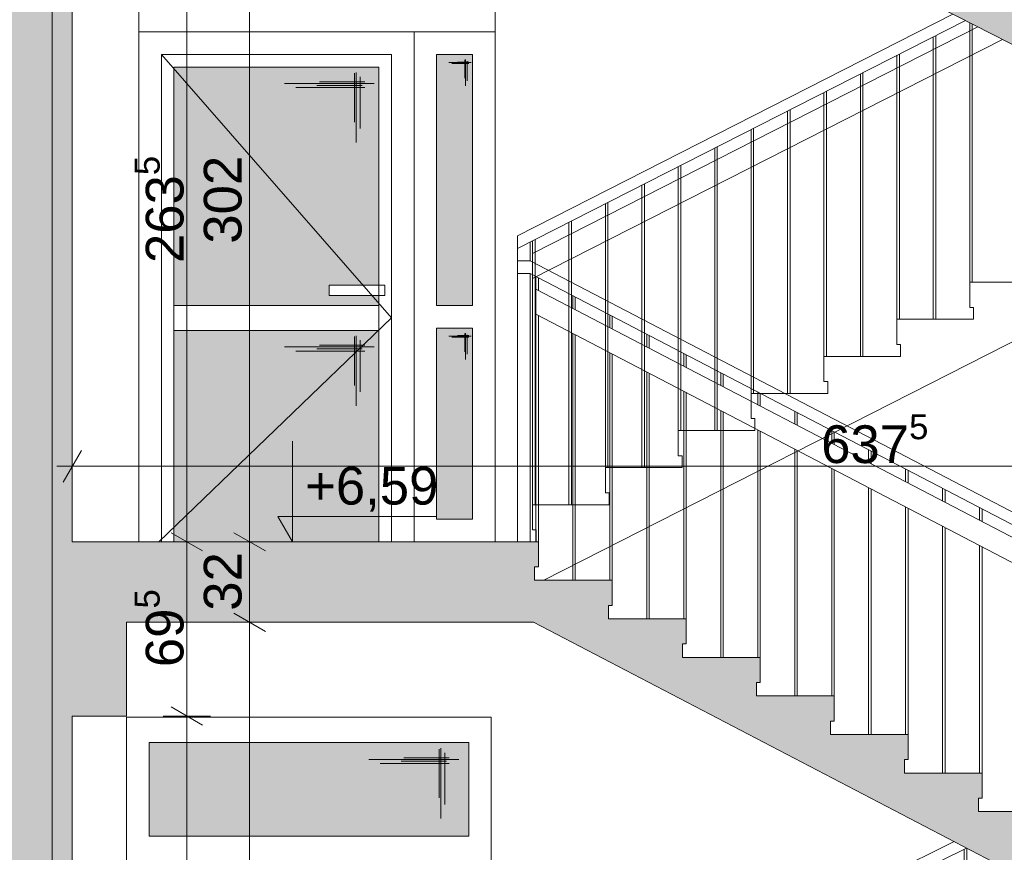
# Paper-space layout 'A-15 INWENTARYZACJA - PRZEKRÓJ' of a CAD drawing. Header units: millimetres. Extents: x 0 to 594, y 0 to 550.
# Tile 42 of 62: x 475 to 514, y 215 to 249. Entities that reach past the tile are written whole.
import ezdxf
from ezdxf.xclip import XClip

# ---------------------------------------------------------------- set-up
doc = ezdxf.new("R2010")
doc.units = ezdxf.units.MM
doc.header["$MEASUREMENT"] = 0
doc.header["$XCLIPFRAME"] = 0
doc.linetypes.add('DASHDOTX2', pattern=[1000, 500, -250, 0, -250])
doc.linetypes.add('VERDECKT', pattern=[381, 254, -127])
for name, color, linetype, lineweight, true_color in [('A__balustrada_Nr_pióra__161', 7, 'Continuous', 5, 0x949494), ('A_osie_Nr_pióra__16', 7, 'Continuous', 5, 0x0f0f0f), ('A_pochwyt_Nr_pióra__161', 7, 'Continuous', 5, 0x949494), ('A_schody_Nr_pióra__9', 7, 'Continuous', 13, 0xadadad), ('A_stolarka_Nr_pióra__254', 7, 'Continuous', 5, 0xfdfdfd), ('A_stolarka_Nr_pióra__9', 7, 'Continuous', 13, 0xadadad), ('A_widok_Nr_pióra__121', 7, 'Continuous', 5, 0xcacaca)]:
    doc.layers.add(name, color=color, linetype=linetype, lineweight=lineweight, true_color=true_color)
doc.layers.add('A_podrys', color=7, linetype='Continuous')
doc.layers.add('A_stolarka', color=7, linetype='Continuous')
for name, color, linetype, lineweight in [('A_schody_Nr_pióra__1', 7, 'Continuous', 20), ('A_strop_Nr_pióra__1', 7, 'Continuous', 20), ('A_wymiary_Nr_pióra__1', 7, 'Continuous', 20), ('A_wymiary_Nr_pióra__2', 8, 'Continuous', 13), ('A_ściany_Nr_pióra__1', 7, 'Continuous', 20)]:
    doc.layers.add(name, color=color, linetype=linetype, lineweight=lineweight)
doc.styles.add('STYL_AUTOMATYCZNY_1', font='arial.ttf')
doc.styles.add('STYL_AUTOMATYCZNY_4', font='arial.ttf')

# ---------------------------------------------------------------- blocks, each defined once
blk = doc.blocks.new('Rysunek_2_2', base_point=(-1563.001, -181.131))
at = {"linetype": 'Continuous', "lineweight": 0, "true_color": 0x000000}
h = blk.add_hatch(color=18, dxfattribs=at)
h.paths.add_polyline_path([(78.971, 521.258), (82.471, 521.258), (82.471, 526.771), (144.471, 526.771), (144.471, 492.058), (128.571, 492.058), (128.571, 487.833), (144.178, 487.833), (144.178, 485.033), (148.171, 485.033), (148.171, 458.833), (128.921, 458.833), (128.921, 459.335), (129.071, 459.335), (129.071, 460.335), (125.881, 460.335), (125.881, 460.838), (126.031, 460.838), (126.031, 461.838), (122.841, 461.838), (122.841, 462.34), (122.991, 462.34), (122.991, 463.34), (119.801, 463.34), (119.801, 463.842), (119.951, 463.842), (119.951, 464.842), (116.761, 464.842), (116.761, 465.345), (116.911, 465.345), (116.911, 466.345), (113.721, 466.345), (113.721, 466.847), (113.871, 466.847), (113.871, 467.847), (110.681, 467.847), (110.681, 468.349), (110.831, 468.349), (110.831, 469.349), (107.641, 469.349), (107.641, 469.851), (107.791, 469.851), (107.791, 470.851), (104.601, 470.851), (104.601, 471.354), (104.751, 471.354), (104.751, 472.354), (101.561, 472.354), (101.561, 472.856), (101.711, 472.856), (101.711, 473.856), (98.521, 473.856), (98.521, 474.358), (98.671, 474.358), (98.671, 475.358), (95.471, 475.358), (82.471, 475.358), (82.471, 472.158), (98.571, 472.158), (131.1, 456.083), (143.951, 456.083), (143.951, 452.033), (147.971, 452.033), (147.971, 425.983), (128.521, 425.983), (128.521, 426.467), (128.671, 426.467), (128.671, 427.467), (125.541, 427.467), (125.541, 427.951), (125.691, 427.951), (125.691, 428.951), (122.561, 428.951), (122.561, 429.435), (122.711, 429.435), (122.711, 430.435), (119.581, 430.435), (119.581, 430.92), (119.731, 430.92), (119.731, 431.92), (116.601, 431.92), (116.601, 432.404), (116.751, 432.404), (116.751, 433.404), (113.621, 433.404), (113.621, 433.888), (113.771, 433.888), (113.771, 434.888), (110.641, 434.888), (110.641, 435.372), (110.791, 435.372), (110.791, 436.372), (107.661, 436.372), (107.661, 436.856), (107.811, 436.856), (107.811, 437.856), (104.681, 437.856), (104.681, 438.34), (104.831, 438.34), (104.831, 439.34), (101.701, 439.34), (101.701, 439.824), (101.851, 439.824), (101.851, 440.824), (98.721, 440.824), (98.721, 441.308), (98.871, 441.308), (98.871, 442.308), (98.321, 442.308), (82.471, 442.308), (82.471, 439.308), (98.4, 439.308), (130.728, 423.208), (144.291, 423.208), (144.291, 419.148), (147.671, 419.148), (147.671, 393.008), (128.121, 393.008), (128.121, 393.522), (128.271, 393.522), (128.271, 394.522), (125.181, 394.522), (125.181, 395.035), (125.331, 395.035), (125.331, 396.035), (122.241, 396.035), (122.241, 396.549), (122.391, 396.549), (122.391, 397.549), (119.301, 397.549), (119.301, 398.063), (119.451, 398.063), (119.451, 399.063), (116.361, 399.063), (116.361, 399.576), (116.511, 399.576), (116.511, 400.576), (113.421, 400.576), (113.421, 401.09), (113.571, 401.09), (113.571, 402.09), (110.481, 402.09), (110.481, 402.604), (110.631, 402.604), (110.631, 403.604), (107.541, 403.604), (107.541, 404.117), (107.691, 404.117), (107.691, 405.117), (104.601, 405.117), (104.601, 405.631), (104.751, 405.631), (104.751, 406.631), (101.661, 406.631), (101.661, 407.145), (101.811, 407.145), (101.811, 408.145), (98.721, 408.145), (98.721, 408.658), (98.871, 408.658), (98.871, 409.658), (95.671, 409.658), (82.471, 409.658), (82.471, 406.408), (98.817, 406.408), (131.205, 389.733), (143.851, 389.733), (143.851, 385.843), (147.471, 385.843), (147.471, 359.733), (128.121, 359.733), (128.121, 360.245), (128.271, 360.245), (128.271, 361.245), (125.091, 361.245), (125.091, 361.756), (125.241, 361.756), (125.241, 362.756), (122.061, 362.756), (122.061, 363.267), (122.211, 363.267), (122.211, 364.267), (119.031, 364.267), (119.031, 364.779), (119.181, 364.779), (119.181, 365.779), (116.001, 365.779), (116.001, 366.29), (116.151, 366.29), (116.151, 367.29), (112.971, 367.29), (112.971, 367.801), (113.121, 367.801), (113.121, 368.801), (109.941, 368.801), (109.941, 369.313), (110.091, 369.313), (110.091, 370.313), (106.911, 370.313), (106.911, 370.824), (107.061, 370.824), (107.061, 371.824), (103.881, 371.824), (103.881, 372.335), (104.031, 372.335), (104.031, 373.335), (100.851, 373.335), (100.851, 373.847), (101.001, 373.847), (101.001, 374.847), (97.821, 374.847), (97.821, 375.358), (97.971, 375.358), (97.971, 376.358), (94.771, 376.358), (82.471, 376.358), (82.471, 373.208), (97.746, 373.208), (130.725, 356.758), (144.201, 356.758), (144.201, 353.088), (148.071, 353.088), (148.071, 326.658), (128.521, 326.658), (128.521, 327.154), (128.671, 327.154), (128.671, 328.154), (125.521, 328.154), (125.521, 328.649), (125.671, 328.649), (125.671, 329.649), (122.521, 329.649), (122.521, 330.145), (122.671, 330.145), (122.671, 331.145), (119.521, 331.145), (119.521, 331.64), (119.671, 331.64), (119.671, 332.64), (116.521, 332.64), (116.521, 333.135), (116.671, 333.135), (116.671, 334.135), (113.521, 334.135), (113.521, 334.631), (113.671, 334.631), (113.671, 335.631), (110.521, 335.631), (110.521, 336.126), (110.671, 336.126), (110.671, 337.126), (107.521, 337.126), (107.521, 337.622), (107.671, 337.622), (107.671, 338.622), (104.521, 338.622), (104.521, 339.117), (104.671, 339.117), (104.671, 340.117), (101.521, 340.117), (101.521, 340.613), (101.671, 340.613), (101.671, 341.613), (98.521, 341.613), (98.521, 342.108), (98.671, 342.108), (98.671, 343.108), (95.471, 343.108), (82.471, 343.108), (82.471, 340.108), (98.177, 340.108), (131.528, 323.483), (144.014, 323.483), (144.014, 319.913), (147.971, 319.913), (147.971, 293.683), (147.771, 293.683), (128.421, 293.683), (128.421, 294.185), (128.571, 294.185), (128.571, 295.185), (125.441, 295.185), (125.441, 295.688), (125.591, 295.688), (125.591, 296.688), (122.461, 296.688), (122.461, 297.19), (122.611, 297.19), (122.611, 298.19), (119.481, 298.19), (119.481, 298.692), (119.631, 298.692), (119.631, 299.692), (116.501, 299.692), (116.501, 300.195), (116.651, 300.195), (116.651, 301.195), (113.521, 301.195), (113.521, 301.697), (113.671, 301.697), (113.671, 302.697), (110.541, 302.697), (110.541, 303.199), (110.691, 303.199), (110.691, 304.199), (107.561, 304.199), (107.561, 304.701), (107.711, 304.701), (107.711, 305.701), (104.581, 305.701), (104.581, 306.204), (104.731, 306.204), (104.731, 307.204), (101.601, 307.204), (101.601, 307.706), (101.751, 307.706), (101.751, 308.706), (98.621, 308.706), (98.621, 309.208), (98.771, 309.208), (98.771, 310.208), (95.571, 310.208), (82.471, 310.208), (82.471, 307.008), (98.657, 307.008), (131.337, 290.533), (143.821, 290.533), (143.821, 286.843), (147.771, 286.843), (147.771, 260.633), (128.171, 260.633), (128.121, 260.633), (128.121, 261.099), (128.271, 261.099), (128.271, 262.099), (125.161, 262.099), (125.161, 262.565), (125.311, 262.565), (125.311, 263.565), (122.201, 263.565), (122.201, 264.031), (122.351, 264.031), (122.351, 265.031), (119.241, 265.031), (119.241, 265.497), (119.391, 265.497), (119.391, 266.497), (116.281, 266.497), (116.281, 266.963), (116.431, 266.963), (116.431, 267.963), (113.321, 267.963), (113.321, 268.429), (113.471, 268.429), (113.471, 269.429), (110.361, 269.429), (110.361, 269.895), (110.511, 269.895), (110.511, 270.895), (107.401, 270.895), (107.401, 271.36), (107.551, 271.36), (107.551, 272.36), (104.441, 272.36), (104.441, 272.826), (104.591, 272.826), (104.591, 273.826), (101.481, 273.826), (101.481, 274.292), (101.631, 274.292), (101.631, 275.292), (98.521, 275.292), (98.521, 275.758), (98.671, 275.758), (98.671, 276.758), (95.471, 276.758), (82.471, 276.758), (82.471, 273.908), (97.936, 273.908), (129.941, 258.058), (144.279, 258.058), (144.279, 254.058), (148.071, 254.058), (148.171, 254.058), (148.171, 227.858), (148.071, 227.858), (128.821, 227.858), (128.821, 228.317), (128.971, 228.317), (128.971, 229.317), (125.791, 229.317), (125.791, 229.776), (125.941, 229.776), (125.941, 230.776), (122.761, 230.776), (122.761, 231.235), (122.911, 231.235), (122.911, 232.235), (119.731, 232.235), (119.731, 232.695), (119.881, 232.695), (119.881, 233.695), (116.701, 233.695), (116.701, 234.154), (116.851, 234.154), (116.851, 235.154), (113.671, 235.154), (113.671, 235.613), (113.821, 235.613), (113.821, 236.613), (110.641, 236.613), (110.641, 237.072), (110.791, 237.072), (110.791, 238.072), (107.611, 238.072), (107.611, 238.531), (107.761, 238.531), (107.761, 239.531), (104.581, 239.531), (104.581, 239.99), (104.731, 239.99), (104.731, 240.99), (101.551, 240.99), (101.551, 241.449), (101.701, 241.449), (101.701, 242.449), (98.521, 242.449), (98.521, 242.908), (98.671, 242.908), (98.671, 243.908), (95.471, 243.908), (82.471, 243.908), (82.471, 257.508), (80.778, 257.508), (80.778, 257.458), (79.778, 257.458), (79.778, 257.508), (78.971, 257.508), (78.971, 128.858), (78.971, 108.706), (172.701, 108.706), (223.521, 108.706), (304.19, 108.706), (545.864, 108.706), (545.864, 212.647), (540.844, 212.647), (540.844, 210.897), (524.894, 210.897), (524.894, 211.43), (525.044, 211.43), (525.044, 212.43), (521.953, 212.43), (521.953, 212.963), (522.103, 212.963), (522.103, 213.963), (519.012, 213.963), (519.012, 214.496), (519.162, 214.496), (519.162, 215.496), (516.071, 215.496), (516.071, 216.029), (516.221, 216.029), (516.221, 217.029), (513.13, 217.029), (513.13, 217.562), (513.28, 217.562), (513.28, 218.562), (510.189, 218.562), (510.189, 219.095), (510.339, 219.095), (510.339, 220.095), (507.248, 220.095), (507.248, 220.628), (507.398, 220.628), (507.398, 221.628), (504.307, 221.628), (504.307, 222.161), (504.457, 222.161), (504.457, 223.161), (501.366, 223.161), (501.366, 223.694), (501.516, 223.694), (501.516, 224.694), (498.425, 224.694), (498.425, 225.226), (498.575, 225.226), (498.575, 226.226), (495.849, 226.226), (495.484, 226.226), (495.484, 226.759), (495.634, 226.759), (495.634, 227.759), (495.554, 227.759), (477.104, 227.759), (477.104, 254.109), (479.494, 254.109), (479.494, 257.939), (494.161, 257.939), (524.302, 242.503), (527.184, 241.027), (540.844, 241.027), (540.844, 243.977), (524.714, 243.977), (524.714, 244.505), (524.864, 244.505), (524.864, 245.505), (521.731, 245.505), (521.731, 246.033), (521.881, 246.033), (521.881, 247.033), (518.748, 247.033), (518.748, 247.56), (518.898, 247.56), (518.898, 248.56), (515.765, 248.56), (515.765, 249.088), (515.915, 249.088), (515.915, 250.088), (512.782, 250.088), (512.782, 250.616), (512.932, 250.616), (512.932, 251.616), (509.799, 251.616), (509.799, 252.144), (509.949, 252.144), (509.949, 253.144), (506.816, 253.144), (506.816, 253.671), (506.966, 253.671), (506.966, 254.671), (503.833, 254.671), (503.833, 255.199), (503.983, 255.199), (503.983, 256.199), (500.85, 256.199), (500.85, 256.727), (501, 256.727), (501, 257.727), (497.867, 257.727), (497.867, 258.255), (498.017, 258.255), (498.017, 259.255), (495.067, 259.255), (494.884, 259.255), (494.884, 259.782), (495.034, 259.782), (495.034, 260.782), (494.924, 260.782), (494.774, 260.782), (491.904, 260.782), (476.524, 260.782), (476.494, 260.782), (476.494, 287.012), (478.924, 287.012), (478.924, 290.882), (494.18, 290.882), (524.493, 275.514), (528.116, 273.677), (540.844, 273.677), (540.844, 276.987), (527.733, 276.987), (524.904, 276.987), (524.904, 277.513), (525.054, 277.513), (525.054, 278.513), (521.894, 278.513), (521.894, 279.039), (522.044, 279.039), (522.044, 280.039), (518.884, 280.039), (518.884, 280.565), (519.034, 280.565), (519.034, 281.565), (515.874, 281.565), (515.874, 282.091), (516.024, 282.091), (516.024, 283.091), (512.864, 283.091), (512.864, 283.617), (513.014, 283.617), (513.014, 284.617), (509.854, 284.617), (509.854, 285.143), (510.004, 285.143), (510.004, 286.143), (506.844, 286.143), (506.844, 286.669), (506.994, 286.669), (506.994, 287.669), (503.834, 287.669), (503.834, 288.195), (503.984, 288.195), (503.984, 289.195), (500.824, 289.195), (500.824, 289.721), (500.974, 289.721), (500.974, 290.721), (497.814, 290.721), (497.814, 291.247), (497.964, 291.247), (497.964, 292.247), (494.804, 292.247), (494.804, 292.271), (494.804, 292.773), (494.954, 292.773), (494.954, 293.773), (494.924, 293.773), (494.454, 293.773), (476.824, 293.773), (476.824, 319.773), (478.994, 319.773), (478.994, 323.723), (495.855, 323.723), (524.618, 308.913), (528.086, 307.127), (540.844, 307.127), (540.844, 310.427), (524.954, 310.427), (524.954, 310.959), (525.104, 310.959), (525.104, 311.959), (521.98, 311.959), (521.98, 312.49), (522.13, 312.49), (522.13, 313.49), (519.006, 313.49), (519.006, 314.021), (519.156, 314.021), (519.156, 315.021), (516.032, 315.021), (516.032, 315.553), (516.182, 315.553), (516.182, 316.553), (513.058, 316.553), (513.058, 317.084), (513.208, 317.084), (513.208, 318.084), (510.084, 318.084), (510.084, 318.615), (510.234, 318.615), (510.234, 319.615), (507.11, 319.615), (507.11, 320.147), (507.26, 320.147), (507.26, 321.147), (504.136, 321.147), (504.136, 321.678), (504.286, 321.678), (504.286, 322.678), (501.162, 322.678), (501.162, 323.21), (501.312, 323.21), (501.312, 324.21), (498.188, 324.21), (498.188, 324.741), (498.338, 324.741), (498.338, 325.741), (495.214, 325.741), (495.214, 325.759), (495.214, 326.272), (495.364, 326.272), (495.364, 327.272), (494.884, 327.272), (492.234, 327.272), (476.744, 327.272), (476.744, 353.502), (479.104, 353.502), (479.104, 357.272), (494.171, 357.272), (524.472, 342.222), (527.824, 340.557), (540.844, 340.557), (540.844, 343.717), (524.834, 343.717), (524.834, 344.21), (524.984, 344.21), (524.984, 345.21), (521.828, 345.21), (521.828, 345.703), (521.978, 345.703), (521.978, 346.703), (518.822, 346.703), (518.822, 347.196), (518.972, 347.196), (518.972, 348.196), (515.816, 348.196), (515.816, 348.689), (515.966, 348.689), (515.966, 349.689), (512.81, 349.689), (512.81, 350.182), (512.96, 350.182), (512.96, 351.182), (509.804, 351.182), (509.804, 351.676), (509.954, 351.676), (509.954, 352.676), (506.798, 352.676), (506.798, 353.169), (506.948, 353.169), (506.948, 354.169), (503.792, 354.169), (503.792, 354.662), (503.942, 354.662), (503.942, 355.662), (503.693, 355.662), (500.786, 355.662), (500.786, 356.155), (500.936, 356.155), (500.936, 357.155), (500.69, 357.155), (497.78, 357.155), (497.78, 357.648), (497.93, 357.648), (497.93, 358.648), (497.687, 358.648), (495.09, 358.648), (494.774, 358.648), (494.774, 359.141), (494.924, 359.141), (494.924, 360.141), (476.674, 360.141), (476.674, 386.401), (478.894, 386.401), (478.894, 389.901), (495.646, 389.901), (524.664, 375.537), (528.34, 373.717), (540.844, 373.717), (540.844, 377.057), (524.974, 377.057), (524.974, 377.542), (525.124, 377.542), (525.124, 378.542), (521.974, 378.542), (521.974, 379.027), (522.124, 379.027), (522.124, 380.027), (518.974, 380.027), (518.974, 380.512), (519.124, 380.512), (519.124, 381.512), (515.974, 381.512), (515.974, 381.997), (516.124, 381.997), (516.124, 382.997), (512.974, 382.997), (512.974, 383.482), (513.124, 383.482), (513.124, 384.482), (509.974, 384.482), (509.974, 384.967), (510.124, 384.967), (510.124, 385.967), (506.974, 385.967), (506.974, 386.452), (507.124, 386.452), (507.124, 387.452), (503.974, 387.452), (503.974, 387.937), (504.124, 387.937), (504.124, 388.937), (500.974, 388.937), (500.974, 389.422), (501.124, 389.422), (501.124, 390.422), (497.974, 390.422), (497.974, 390.907), (498.124, 390.907), (498.124, 391.907), (494.974, 391.907), (494.974, 392.392), (495.124, 392.392), (495.124, 393.392), (476.594, 393.392), (476.594, 419.552), (478.984, 419.552), (478.984, 423.322), (494.208, 423.322), (524.534, 408.57), (528.158, 406.807), (540.844, 406.807), (540.844, 410.087), (524.844, 410.087), (524.844, 410.563), (524.994, 410.563), (524.994, 411.563), (521.81, 411.563), (521.81, 412.039), (521.96, 412.039), (521.96, 413.039), (518.776, 413.039), (518.776, 413.515), (518.926, 413.515), (518.926, 414.515), (515.742, 414.515), (515.742, 414.991), (515.892, 414.991), (515.892, 415.991), (512.708, 415.991), (512.708, 416.467), (512.858, 416.467), (512.858, 417.467), (509.674, 417.467), (509.674, 417.943), (509.824, 417.943), (509.824, 418.943), (506.64, 418.943), (506.64, 419.419), (506.79, 419.419), (506.79, 420.419), (503.606, 420.419), (503.606, 420.895), (503.756, 420.895), (503.756, 421.895), (500.572, 421.895), (500.572, 422.37), (500.722, 422.37), (500.722, 423.37), (497.538, 423.37), (497.538, 423.846), (497.688, 423.846), (497.688, 424.846), (494.504, 424.846), (494.504, 425.322), (494.654, 425.322), (494.654, 426.322), (476.524, 426.322), (476.524, 452.452), (478.296, 452.452), (478.296, 456.352), (494.145, 456.352), (527.939, 439.877), (540.844, 439.877), (540.844, 442.957), (525.044, 442.957), (525.044, 443.423), (525.194, 443.423), (525.194, 444.423), (522.038, 444.423), (522.038, 444.888), (522.188, 444.888), (522.188, 445.888), (519.032, 445.888), (519.032, 446.354), (519.182, 446.354), (519.182, 447.354), (516.026, 447.354), (516.026, 447.819), (516.176, 447.819), (516.176, 448.819), (513.02, 448.819), (513.02, 449.285), (513.17, 449.285), (513.17, 450.285), (510.014, 450.285), (510.014, 450.75), (510.164, 450.75), (510.164, 451.75), (507.008, 451.75), (507.008, 452.215), (507.158, 452.215), (507.158, 453.215), (504.002, 453.215), (504.002, 453.681), (504.152, 453.681), (504.152, 454.681), (500.996, 454.681), (500.996, 455.146), (501.146, 455.146), (501.146, 456.146), (497.99, 456.146), (497.99, 456.612), (498.14, 456.612), (498.14, 457.612), (494.984, 457.612), (494.984, 458.077), (495.134, 458.077), (495.134, 459.077), (476.554, 459.077), (476.554, 485.297), (478.654, 485.297), (478.654, 488.687), (540.844, 488.687), (540.844, 485.317), (545.864, 485.317), (545.864, 508.739), (540.844, 508.739), (540.844, 506.896), (346.273, 506.896), (346.273, 532.459), (344.115, 532.459), (344.115, 530.095), (82.471, 530.095), (82.471, 532.459), (78.971, 532.459)])
h.paths.add_polyline_path([(95.471, 211.358), (82.471, 211.358), (82.471, 241.358), (97.329, 241.358), (131.386, 224.958), (144.133, 224.958), (144.133, 221.358), (148.071, 221.358), (148.071, 194.858), (128.521, 194.858), (128.521, 195.358), (128.671, 195.358), (128.671, 196.358), (125.521, 196.358), (125.521, 196.858), (125.671, 196.858), (125.671, 197.858), (122.521, 197.858), (122.521, 198.358), (122.671, 198.358), (122.671, 199.358), (119.521, 199.358), (119.521, 199.858), (119.671, 199.858), (119.671, 200.858), (116.521, 200.858), (116.521, 201.358), (116.671, 201.358), (116.671, 202.358), (113.521, 202.358), (113.521, 202.858), (113.671, 202.858), (113.671, 203.858), (110.521, 203.858), (110.521, 204.358), (110.671, 204.358), (110.671, 205.358), (107.521, 205.358), (107.521, 205.858), (107.671, 205.858), (107.671, 206.858), (104.521, 206.858), (104.521, 207.358), (104.671, 207.358), (104.671, 208.358), (101.521, 208.358), (101.521, 208.858), (101.671, 208.858), (101.671, 209.858), (98.521, 209.858), (98.521, 210.358), (98.671, 210.358), (98.671, 211.358)], flags=0)
h.paths.add_polyline_path([(82.471, 145.158), (82.471, 175.258), (98.262, 175.258), (131.328, 158.558), (144.571, 158.558), (144.571, 155.088), (147.971, 155.088), (147.971, 128.858), (126.421, 128.858), (126.421, 129.488), (126.571, 129.488), (126.571, 130.488), (123.477, 130.488), (123.477, 131.118), (123.627, 131.118), (123.627, 132.118), (120.532, 132.118), (120.532, 132.748), (120.682, 132.748), (120.682, 133.748), (117.588, 133.748), (117.588, 134.378), (117.738, 134.378), (117.738, 135.378), (114.643, 135.378), (114.643, 136.008), (114.793, 136.008), (114.793, 137.008), (111.699, 137.008), (111.699, 137.638), (111.849, 137.638), (111.849, 138.638), (108.754, 138.638), (108.754, 139.268), (108.904, 139.268), (108.904, 140.268), (105.81, 140.268), (105.81, 140.898), (105.96, 140.898), (105.96, 141.898), (102.865, 141.898), (102.865, 142.528), (103.015, 142.528), (103.015, 143.528), (99.921, 143.528), (99.921, 144.158), (100.071, 144.158), (100.071, 145.158), (96.871, 145.158)], flags=0)
h.paths.add_polyline_path([(98.571, 178.358), (82.471, 178.358), (82.471, 208.858), (97.167, 208.858), (130.967, 191.958), (144.129, 191.958), (144.129, 188.388), (147.871, 188.388), (147.871, 161.858), (131.471, 161.858), (128.271, 161.858), (128.121, 161.858), (128.121, 162.358), (128.271, 162.358), (128.271, 163.358), (125.151, 163.358), (125.151, 163.858), (125.301, 163.858), (125.301, 164.858), (122.181, 164.858), (122.181, 165.358), (122.331, 165.358), (122.331, 166.358), (119.211, 166.358), (119.211, 166.858), (119.361, 166.858), (119.361, 167.858), (116.241, 167.858), (116.241, 168.358), (116.391, 168.358), (116.391, 169.358), (113.271, 169.358), (113.271, 169.858), (113.421, 169.858), (113.421, 170.858), (110.301, 170.858), (110.301, 171.358), (110.451, 171.358), (110.451, 172.358), (107.331, 172.358), (107.331, 172.858), (107.481, 172.858), (107.481, 173.858), (104.361, 173.858), (104.361, 174.358), (104.511, 174.358), (104.511, 175.358), (101.391, 175.358), (101.391, 175.858), (101.541, 175.858), (101.541, 176.858), (98.421, 176.858), (98.421, 177.358), (98.571, 177.358)], flags=0)
h.paths.add_polyline_path([(150.524, 494.366), (170.201, 494.366), (170.201, 116.835), (150.524, 116.835)], flags=0)
h.paths.add_polyline_path([(172.701, 496.906), (150.524, 496.906), (150.524, 507.797), (150.524, 526.771), (195.183, 526.771), (195.183, 496.906)], flags=0)
h.paths.add_polyline_path([(172.701, 224.871), (222.021, 224.871), (222.021, 215.858), (223.521, 215.858), (223.521, 227.858), (172.701, 227.858), (172.701, 257.637), (222.021, 257.637), (222.021, 248.858), (223.521, 248.858), (223.521, 260.633), (172.701, 260.633), (172.701, 290.657), (222.021, 290.657), (222.021, 281.633), (223.521, 281.633), (223.521, 293.683), (172.701, 293.683), (172.701, 323.677), (222.021, 323.677), (222.021, 314.683), (223.521, 314.683), (223.521, 326.858), (172.701, 326.858), (172.701, 356.697), (222.021, 356.697), (222.021, 347.858), (223.521, 347.858), (223.521, 359.933), (172.701, 359.933), (172.701, 389.633), (222.021, 389.633), (222.021, 380.933), (223.521, 380.933), (223.521, 393.158), (172.701, 393.158), (172.701, 422.653), (222.021, 422.653), (222.021, 414.158), (223.521, 414.158), (223.521, 426.133), (172.701, 426.133), (172.701, 455.673), (222.021, 455.673), (222.021, 447.133), (223.521, 447.133), (223.521, 458.833), (172.701, 458.833), (172.701, 488.693), (222.021, 488.693), (222.021, 479.833), (223.521, 479.833), (223.521, 494.535), (251.6, 494.535), (251.6, 116.835), (223.521, 116.835), (223.521, 128.858), (172.701, 128.858), (172.701, 158.494), (222.021, 158.494), (222.021, 149.858), (223.521, 149.858), (223.521, 161.858), (172.701, 161.858), (172.701, 191.682), (222.021, 191.682), (222.021, 182.858), (223.521, 182.858), (223.521, 194.858), (172.701, 194.858)], flags=0)
h.paths.add_polyline_path([(196.183, 496.906), (196.183, 526.771), (211.83, 526.771), (211.83, 522.206), (215.555, 522.206), (215.555, 526.771), (277.7, 526.771), (277.7, 522.206), (281.341, 522.206), (281.341, 526.771), (330.073, 526.771), (343.402, 526.771), (343.402, 520.253), (344.306, 520.253), (344.306, 491.91), (330.073, 491.91), (308.338, 491.91), (308.338, 496.906), (302.69, 496.906), (223.521, 496.906), (222.021, 496.906)], flags=0)
h.paths.add_polyline_path([(252.986, 194.858), (252.986, 221.358), (256.744, 221.358), (256.744, 224.268), (276.249, 224.268), (276.249, 221.358), (280.601, 221.358), (280.601, 215.858), (282.33, 215.858), (282.33, 227.858), (253.1, 227.858), (253.1, 254.133), (255.965, 254.133), (255.965, 257.043), (276.56, 257.043), (276.56, 254.133), (280.531, 254.133), (280.531, 248.858), (282.33, 248.858), (282.33, 260.633), (253.1, 260.633), (253.1, 286.843), (255.62, 286.843), (255.62, 290.033), (276.43, 290.033), (276.43, 286.843), (280.911, 286.843), (280.911, 281.633), (282.33, 281.633), (282.33, 293.683), (253.1, 293.683), (253.1, 319.913), (255.56, 319.913), (255.56, 323.193), (276.41, 323.193), (276.41, 319.913), (280.781, 319.913), (280.781, 314.683), (282.33, 314.683), (282.33, 326.858), (253.1, 326.858), (253.1, 353.088), (255.85, 353.088), (255.85, 356.348), (276.87, 356.348), (276.87, 353.088), (280.771, 353.088), (280.771, 347.858), (282.33, 347.858), (282.33, 359.933), (253.1, 359.933), (253.1, 385.843), (255.8, 385.843), (255.8, 389.443), (276.57, 389.443), (276.57, 385.843), (280.771, 385.843), (280.771, 380.933), (282.33, 380.933), (282.33, 393.158), (253.1, 393.158), (253.1, 419.148), (255.377, 419.148), (255.377, 423.278), (277.092, 423.278), (277.092, 419.148), (280.851, 419.148), (280.851, 414.158), (282.33, 414.158), (282.33, 426.133), (253.1, 426.133), (253.1, 451.983), (255.98, 451.983), (255.98, 456.083), (276.881, 456.083), (276.86, 451.983), (280.851, 451.983), (280.851, 447.133), (282.33, 447.133), (282.33, 458.833), (253.1, 458.833), (253.1, 485.003), (255.966, 485.003), (255.966, 488.143), (276.82, 488.143), (276.82, 485.003), (280.951, 485.003), (280.951, 479.833), (282.33, 479.833), (282.33, 494.535), (302.69, 494.535), (302.69, 116.835), (282.33, 116.835), (282.33, 128.858), (253.1, 128.858), (253.1, 155.358), (255.659, 155.358), (255.659, 158.458), (277.1, 158.458), (277.1, 155.358), (280.751, 155.358), (280.751, 149.858), (282.33, 149.858), (282.33, 161.858), (253.1, 161.858), (253.1, 188.358), (255.71, 188.358), (255.71, 191.268), (276.58, 191.268), (276.58, 188.358), (280.69, 188.358), (280.69, 182.858), (282.33, 182.858), (282.33, 194.858)], flags=0)
h.paths.add_polyline_path([(304.19, 158.737), (455.374, 158.737), (455.374, 128.858), (304.19, 128.858)], flags=0)
h.paths.add_polyline_path([(304.19, 323.831), (474.634, 323.831), (474.634, 293.683), (304.19, 293.683)], flags=0)
h.paths.add_polyline_path([(304.19, 224.831), (474.634, 224.831), (474.634, 194.858), (304.19, 194.858)], flags=0)
h.paths.add_polyline_path([(304.19, 458.833), (304.19, 488.842), (474.634, 488.842), (474.634, 458.833)], flags=0)
h.paths.add_polyline_path([(304.19, 290.656), (474.634, 290.656), (474.634, 260.633), (304.19, 260.633)], flags=0)
h.paths.add_polyline_path([(474.634, 393.158), (304.19, 393.158), (304.19, 423.106), (474.634, 423.106)], flags=0)
h.paths.add_polyline_path([(304.19, 356.906), (474.634, 356.906), (474.634, 326.858), (304.19, 326.858)], flags=0)
h.paths.add_polyline_path([(304.19, 161.658), (304.19, 191.831), (474.634, 191.831), (474.634, 161.658), (455.374, 161.658)], flags=0)
h.paths.add_polyline_path([(304.19, 227.858), (304.19, 257.606), (474.634, 257.606), (474.634, 227.858)], flags=0)
h.paths.add_polyline_path([(304.19, 426.133), (304.19, 455.806), (474.634, 455.806), (474.634, 426.133)], flags=0)
h.paths.add_polyline_path([(304.19, 359.933), (304.19, 390.131), (474.634, 390.131), (474.634, 360.141), (474.634, 359.933)], flags=0)
h.paths.add_polyline_path([(349.328, 491.91), (349.328, 503.872), (540.844, 503.872), (540.844, 491.91), (474.634, 491.91)], flags=0)
h.paths.add_polyline_path([(540.844, 129.007), (456.874, 129.007), (456.874, 158.737), (474.634, 158.737), (474.634, 155.257), (479.284, 155.257), (479.284, 158.737), (495.613, 158.737), (516.724, 148.936), (518.578, 148.076), (518.578, 147.553), (540.844, 147.553)], flags=0)
h.paths.add_polyline_path([(477.024, 188.328), (479.355, 188.328), (479.355, 192.081), (494.25, 192.081), (524.526, 177.003), (528.16, 175.193), (540.844, 175.193), (540.844, 150.553), (519.727, 150.553), (516.954, 150.553), (516.954, 151.941), (513.964, 151.941), (513.964, 153.329), (510.974, 153.329), (510.974, 154.717), (507.984, 154.717), (507.984, 156.106), (504.994, 156.106), (504.994, 157.494), (502.004, 157.494), (502.004, 158.882), (499.014, 158.882), (499.014, 160.27), (496.024, 160.27), (496.024, 161.658), (494.834, 161.658), (477.024, 161.658)], flags=0)
h.paths.add_polyline_path([(477.104, 220.828), (479.254, 220.828), (479.254, 224.558), (495.439, 224.558), (524.46, 209.432), (525.678, 208.797), (526.72, 208.797), (540.844, 208.797), (540.844, 178.537), (527.761, 178.537), (525.004, 178.537), (525.004, 179.014), (525.154, 179.014), (525.154, 180.014), (522.017, 180.014), (522.017, 180.49), (522.167, 180.49), (522.167, 181.49), (519.03, 181.49), (519.03, 181.967), (519.18, 181.967), (519.18, 182.967), (516.043, 182.967), (516.043, 183.443), (516.193, 183.443), (516.193, 184.443), (513.056, 184.443), (513.056, 184.919), (513.206, 184.919), (513.206, 185.919), (510.069, 185.919), (510.069, 186.396), (510.219, 186.396), (510.219, 187.396), (507.082, 187.396), (507.082, 187.872), (507.232, 187.872), (507.232, 188.872), (504.095, 188.872), (504.095, 189.349), (504.245, 189.349), (504.245, 190.349), (501.108, 190.349), (501.108, 190.825), (501.258, 190.825), (501.258, 191.825), (498.121, 191.825), (498.121, 192.302), (498.271, 192.302), (498.271, 193.302), (495.271, 193.302), (495.134, 193.302), (495.134, 193.778), (495.284, 193.778), (495.284, 194.778), (494.874, 194.778), (477.104, 194.778)], flags=0)
at = {"layer": 'A_stolarka', "linetype": 'Continuous', "lineweight": 0, "true_color": 0x2d2d2d}
for points in [[(491.59, 237.159), (493.014, 237.159), (493.014, 247.137), (491.59, 247.137)], [(489.29, 237.554), (487.311, 237.554), (487.311, 237.964), (489.29, 237.964), (489.29, 246.637), (481.144, 246.637), (481.144, 237.159), (489.29, 237.159)], [(489.29, 236.159), (481.144, 236.159), (481.144, 227.759), (489.29, 227.759)], [(493.014, 228.659), (493.014, 236.259), (491.59, 236.259), (491.59, 228.659)], [(492.864, 219.778), (480.154, 219.778), (480.154, 216.056), (492.864, 216.056)]]:
    blk.add_hatch(color=250, dxfattribs=at).paths.add_polyline_path(points)
at = {"layer": 'A__balustrada_Nr_pióra__161', "color": 252, "linetype": 'Continuous', "lineweight": 5, "true_color": 0x949494}
for p, q in [((494.804, 227.759), (494.804, 238.931)), ((495.304, 227.759), (495.304, 238.43)), ((495.534, 227.759), (495.534, 238.31)), ((495.634, 237.757), (495.634, 238.258)), ((497.005, 237.042), (497.005, 237.544)), ((497.105, 236.99), (497.105, 237.492)), ((495.634, 227.759), (495.634, 236.754)), ((498.475, 236.276), (498.475, 236.777)), ((498.575, 236.224), (498.575, 236.725)), ((497.005, 226.226), (497.005, 236.04)), ((497.105, 226.226), (497.105, 235.988)), ((499.946, 235.509), (499.946, 236.011)), ((500.046, 235.457), (500.046, 235.959)), ((498.475, 226.226), (498.475, 235.273)), ((498.575, 226.226), (498.575, 235.221)), ((501.416, 234.743), (501.416, 235.244)), ((501.516, 234.691), (501.516, 235.192)), ((499.946, 224.694), (499.946, 234.507)), ((500.046, 224.694), (500.046, 234.455)), ((502.887, 233.977), (502.887, 234.478)), ((502.987, 233.924), (502.987, 234.426)), ((501.416, 224.694), (501.416, 233.74)), ((501.516, 224.694), (501.516, 233.688)), ((504.357, 233.21), (504.357, 233.711)), ((504.457, 233.158), (504.457, 233.659)), ((502.887, 223.161), (502.887, 232.974)), ((502.987, 223.161), (502.987, 232.922)), ((505.828, 232.444), (505.828, 232.945)), ((505.928, 232.392), (505.928, 232.893)), ((504.357, 223.161), (504.357, 232.208)), ((507.298, 231.677), (507.298, 232.178)), ((504.457, 223.161), (504.457, 232.155)), ((507.398, 231.625), (507.398, 232.126)), ((505.828, 221.628), (505.828, 231.441)), ((505.928, 221.628), (505.928, 231.389)), ((508.769, 230.911), (508.769, 231.412)), ((508.869, 230.859), (508.869, 231.36)), ((507.298, 221.628), (507.298, 230.675)), ((507.398, 221.628), (507.398, 230.622)), ((510.239, 230.144), (510.239, 230.646)), ((510.339, 230.092), (510.339, 230.593)), ((508.769, 220.095), (508.769, 229.908)), ((508.869, 220.095), (508.869, 229.856)), ((511.71, 229.378), (511.71, 229.879)), ((511.81, 229.326), (511.81, 229.827)), ((510.239, 220.095), (510.239, 229.142)), ((510.339, 220.095), (510.339, 229.09)), ((513.18, 228.611), (513.18, 229.113)), ((513.28, 228.559), (513.28, 229.061)), ((511.71, 218.562), (511.71, 228.375)), ((511.81, 218.562), (511.81, 228.323)), ((513.18, 218.562), (513.18, 227.609)), ((513.28, 218.562), (513.28, 227.557))]:
    blk.add_line(p, q, dxfattribs=at)
at = {"layer": 'A_osie_Nr_pióra__16', "color": 250, "linetype": 'DASHDOTX2', "lineweight": 5, "true_color": 0x0f0f0f}
blk.add_line((476.296, 501.211), (476.296, 142.962), dxfattribs=at)
at = {"layer": 'A_pochwyt_Nr_pióra__161', "color": 252, "linetype": 'Continuous', "lineweight": 5, "true_color": 0x949494}
for p, q in [((495.304, 238.931), (494.804, 238.931)), ((525.044, 223.43), (495.304, 238.931)), ((495.304, 238.43), (494.804, 238.43)), ((525.044, 222.929), (495.304, 238.43)), ((525.044, 222.428), (495.534, 237.809)), ((525.044, 221.425), (495.534, 236.806))]:
    blk.add_line(p, q, dxfattribs=at)
at = {"layer": 'A_schody_Nr_pióra__1', "color": 7, "linetype": 'Continuous', "lineweight": 20}
for p, q in [((494.161, 257.939), (527.184, 241.027)), ((495.634, 227.759), (492.474, 227.759)), ((495.634, 226.759), (495.634, 227.759)), ((495.634, 226.759), (495.484, 226.759)), ((495.484, 226.226), (495.484, 226.759)), ((498.575, 226.226), (495.484, 226.226)), ((498.575, 225.226), (498.575, 226.226)), ((498.575, 225.226), (498.425, 225.226)), ((498.425, 224.694), (498.425, 225.226)), ((495.439, 224.558), (525.678, 208.797)), ((501.516, 224.694), (498.425, 224.694)), ((501.516, 223.694), (501.516, 224.694)), ((501.516, 223.694), (501.366, 223.694)), ((501.366, 223.161), (501.366, 223.694)), ((504.457, 223.161), (501.366, 223.161)), ((504.457, 222.161), (504.457, 223.161)), ((504.457, 222.161), (504.307, 222.161)), ((504.307, 221.628), (504.307, 222.161)), ((507.398, 221.628), (504.307, 221.628)), ((507.398, 220.628), (507.398, 221.628)), ((507.398, 220.628), (507.248, 220.628)), ((507.248, 220.095), (507.248, 220.628)), ((510.339, 220.095), (507.248, 220.095)), ((510.339, 219.095), (510.339, 220.095)), ((510.339, 219.095), (510.189, 219.095)), ((510.189, 218.562), (510.189, 219.095)), ((513.28, 218.562), (510.189, 218.562)), ((513.28, 217.562), (513.28, 218.562)), ((513.28, 217.562), (513.13, 217.562)), ((513.13, 217.029), (513.13, 217.562)), ((516.221, 217.029), (513.13, 217.029))]:
    blk.add_line(p, q, dxfattribs=at)
at = {"layer": 'A_schody_Nr_pióra__9', "color": 253, "linetype": 'Continuous', "lineweight": 13, "true_color": 0xadadad}
for p, q in [((495.849, 226.226), (524.932, 241.027)), ((512.786, 237.08), (512.786, 238.08)), ((512.786, 238.08), (515.833, 238.08)), ((512.786, 237.08), (512.936, 237.08)), ((512.936, 236.605), (512.936, 237.08)), ((509.889, 235.605), (509.889, 236.605)), ((509.889, 236.605), (512.936, 236.605)), ((509.889, 235.605), (510.039, 235.605)), ((510.039, 235.131), (510.039, 235.605)), ((506.992, 234.131), (506.992, 235.131)), ((506.992, 235.131), (510.039, 235.131)), ((506.992, 234.131), (507.142, 234.131)), ((507.142, 233.657), (507.142, 234.131)), ((504.095, 232.657), (504.095, 233.657)), ((504.095, 233.657), (507.142, 233.657)), ((504.095, 232.657), (504.245, 232.657)), ((504.245, 232.182), (504.245, 232.657)), ((501.198, 231.182), (501.198, 232.182)), ((501.198, 232.182), (504.245, 232.182)), ((501.198, 231.182), (501.348, 231.182)), ((501.348, 230.708), (501.348, 231.182)), ((498.301, 229.708), (498.301, 230.708)), ((498.301, 230.708), (501.348, 230.708)), ((498.301, 229.708), (498.451, 229.708)), ((498.451, 229.234), (498.451, 229.708)), ((495.404, 228.234), (495.404, 229.234)), ((495.404, 229.234), (498.451, 229.234)), ((495.404, 228.234), (495.554, 228.234)), ((495.554, 227.759), (495.554, 228.234))]:
    blk.add_line(p, q, dxfattribs=at)
at = {"layer": 'A_stolarka_Nr_pióra__254', "color": 7, "linetype": 'Continuous', "lineweight": 5, "true_color": 0xfdfdfd}
for p, q in [((492.969, 246.817), (492.075, 246.817)), ((492.875, 246.776), (492.189, 246.776)), ((492.848, 246.797), (492.398, 246.797)), ((492.875, 246.833), (492.425, 246.833)), ((492.713, 246.92), (492.713, 246.19)), ((492.738, 246.931), (492.738, 245.886)), ((492.798, 246.865), (492.798, 246.094)), ((488.328, 246.396), (488.328, 244.451)), ((488.394, 246.426), (488.394, 243.638)), ((489.11, 245.984), (485.535, 245.984)), ((488.625, 245.906), (486.825, 245.906)), ((488.732, 246.05), (486.932, 246.05)), ((488.555, 246.251), (488.555, 244.193)), ((488.732, 245.823), (485.988, 245.823)), ((488.328, 235.918), (488.328, 233.973)), ((488.394, 235.948), (488.394, 233.16)), ((488.555, 235.773), (488.555, 233.715)), ((492.969, 235.939), (492.075, 235.939)), ((492.875, 235.899), (492.189, 235.899)), ((492.848, 235.919), (492.398, 235.919)), ((492.875, 235.955), (492.425, 235.955)), ((492.713, 236.042), (492.713, 235.312)), ((492.738, 236.053), (492.738, 235.008)), ((492.798, 235.987), (492.798, 235.216)), ((489.11, 235.506), (485.535, 235.506)), ((488.732, 235.345), (485.988, 235.345)), ((488.625, 235.428), (486.825, 235.428)), ((488.732, 235.572), (486.932, 235.572)), ((491.688, 219.517), (491.688, 217.572)), ((491.754, 219.547), (491.754, 216.759)), ((491.914, 219.372), (491.914, 217.315)), ((492.47, 219.105), (488.894, 219.105)), ((492.092, 218.944), (489.348, 218.944)), ((491.985, 219.028), (490.185, 219.028)), ((492.092, 219.171), (490.292, 219.171))]:
    blk.add_line(p, q, dxfattribs=at)
at = {"layer": 'A_stolarka_Nr_pióra__9', "color": 253, "linetype": 'Continuous', "lineweight": 13, "true_color": 0xadadad}
for p, q in [((479.744, 253.759), (479.744, 227.759)), ((493.914, 253.759), (493.914, 227.759)), ((479.744, 248.037), (493.914, 248.037)), ((490.69, 248.037), (490.69, 227.759)), ((480.644, 247.137), (480.644, 227.759)), ((480.644, 247.137), (489.79, 247.137)), ((489.79, 247.137), (489.79, 227.759)), ((491.59, 247.137), (493.014, 247.137)), ((491.59, 247.137), (491.59, 237.159)), ((493.014, 247.137), (493.014, 237.159)), ((481.144, 246.637), (481.144, 227.759)), ((481.144, 246.637), (489.29, 246.637)), ((489.29, 246.637), (489.29, 227.759)), ((487.311, 237.964), (487.311, 237.554)), ((489.536, 237.964), (487.311, 237.964)), ((489.536, 237.554), (489.536, 237.964)), ((487.311, 237.554), (489.536, 237.554)), ((489.29, 237.159), (481.144, 237.159)), ((493.014, 237.159), (491.59, 237.159)), ((489.29, 236.159), (481.144, 236.159)), ((493.014, 236.259), (491.59, 236.259)), ((491.59, 236.259), (491.59, 228.659)), ((493.014, 236.259), (493.014, 228.659)), ((493.014, 228.659), (491.59, 228.659)), ((479.744, 227.759), (493.914, 227.759)), ((479.254, 220.778), (479.254, 194.778)), ((479.254, 220.778), (493.764, 220.778)), ((493.764, 220.778), (493.764, 194.778)), ((480.154, 219.778), (492.864, 219.778)), ((480.154, 219.778), (480.154, 216.056)), ((492.864, 219.778), (492.864, 216.056)), ((480.154, 216.056), (492.864, 216.056))]:
    blk.add_line(p, q, dxfattribs=at)
at = {"layer": 'A_stolarka_Nr_pióra__9', "color": 253, "linetype": 'VERDECKT', "lineweight": 13, "true_color": 0xadadad}
for p, q in [((480.644, 247.137), (489.79, 236.659)), ((489.79, 236.659), (480.544, 227.759))]:
    blk.add_line(p, q, dxfattribs=at)
at = {"layer": 'A_strop_Nr_pióra__1', "color": 7, "linetype": 'Continuous', "lineweight": 20}
for p, q in [((477.104, 227.759), (495.634, 227.759)), ((479.254, 224.558), (495.439, 224.558)), ((479.254, 220.828), (479.254, 224.558)), ((477.104, 220.828), (479.254, 220.828))]:
    blk.add_line(p, q, dxfattribs=at)
at = {"layer": 'A_widok_Nr_pióra__121', "color": 9, "linetype": 'Continuous', "lineweight": 5, "true_color": 0xcacaca}
for p, q in [((494.804, 239.928), (512.121, 248.741)), ((494.804, 239.425), (512.614, 248.489)), ((495.404, 239.228), (513.106, 248.237)), ((512.786, 238.08), (512.786, 248.401)), ((512.886, 238.08), (512.886, 248.35)), ((511.338, 236.605), (511.338, 247.84)), ((511.438, 236.605), (511.438, 247.891)), ((495.404, 238.222), (514.091, 247.733)), ((509.889, 236.605), (509.889, 247.103)), ((509.989, 236.605), (509.989, 247.154)), ((508.441, 235.131), (508.441, 246.365)), ((508.541, 235.131), (508.541, 246.416)), ((506.992, 235.131), (506.992, 245.628)), ((507.092, 235.131), (507.092, 245.679)), ((505.544, 233.657), (505.544, 244.891)), ((505.644, 233.657), (505.644, 244.942)), ((504.095, 233.657), (504.095, 244.154)), ((504.195, 233.657), (504.195, 244.205)), ((502.647, 232.182), (502.647, 243.417)), ((502.747, 232.182), (502.747, 243.468)), ((501.198, 232.182), (501.198, 242.68)), ((501.298, 232.182), (501.298, 242.73)), ((499.85, 230.708), (499.85, 241.993)), ((499.75, 230.708), (499.75, 241.942)), ((498.301, 230.708), (498.301, 241.205)), ((498.401, 230.708), (498.401, 241.256)), ((496.853, 229.234), (496.853, 240.468)), ((496.953, 229.234), (496.953, 240.519)), ((494.804, 238.931), (494.804, 239.928)), ((495.304, 238.931), (495.304, 239.68)), ((495.404, 229.234), (495.404, 239.731)), ((495.504, 229.234), (495.504, 239.782)), ((494.124, 206.945), (512.171, 215.837)), ((494.124, 206.445), (512.664, 215.58)), ((512.568, 205.036), (512.568, 215.533)), ((512.668, 205.036), (512.668, 215.578))]:
    blk.add_line(p, q, dxfattribs=at)
at = {"layer": 'A_wymiary_Nr_pióra__1', "color": 7, "linetype": 'Continuous', "lineweight": 20}
for p, q in [((485.86, 227.759), (485.86, 231.759)), ((477.465, 231.384), (476.743, 230.134)), ((485.86, 227.759), (485.28, 228.759)), ((485.28, 228.759), (485.86, 228.759)), ((485.86, 228.759), (491.565, 228.759)), ((481.029, 228.12), (482.279, 227.399)), ((483.529, 228.12), (484.779, 227.399)), ((483.529, 224.919), (484.779, 224.197)), ((481.029, 221.189), (482.279, 220.467))]:
    blk.add_line(p, q, dxfattribs=at)
at = {"layer": 'A_wymiary_Nr_pióra__2', "color": 8, "linetype": 'Continuous', "lineweight": 13}
for p, q in [((484.154, 227.759), (484.154, 257.939)), ((481.654, 227.759), (481.654, 254.109)), ((477.104, 229.822), (477.104, 231.697)), ((476.493, 230.759), (477.104, 230.759)), ((477.104, 230.759), (540.844, 230.759)), ((482.592, 227.759), (480.717, 227.759)), ((481.654, 220.828), (481.654, 227.759)), ((485.092, 227.759), (483.217, 227.759)), ((484.154, 224.558), (484.154, 227.759)), ((485.86, 227.759), (485.11, 227.759)), ((485.86, 227.759), (486.61, 227.759)), ((485.092, 224.558), (483.217, 224.558)), ((484.154, 192.081), (484.154, 224.558)), ((482.592, 220.828), (480.717, 220.828)), ((481.654, 188.328), (481.654, 220.828))]:
    blk.add_line(p, q, dxfattribs=at)
at = {"layer": 'A_ściany_Nr_pióra__1', "color": 7, "linetype": 'Continuous', "lineweight": 20}
for p, q in [((477.104, 227.759), (477.104, 254.109)), ((477.104, 220.828), (477.104, 194.778))]:
    blk.add_line(p, q, dxfattribs=at)
at = {"layer": 'A_wymiary_Nr_pióra__1', "color": 7, "linetype": 'Continuous', "lineweight": 20, "char_height": 1.5, "attachment_point": 7, "rotation": 90, "style": 'STYL_AUTOMATYCZNY_1'}
for s, insert in [('\\A1;{\\pql;\\fArial|b0|i0|c238|p0;\\W1.000000;263\\fArial|b0|i0|c238|p0;\\W1.000000;\\A1{\\H.66x;\\S5^  ;}}', (481.963, 238.841)), ('\\A1;{\\pql;\\fArial|b0|i0|c238|p0;\\W1.000000;69\\fArial|b0|i0|c238|p0;\\W1.000000;\\A1{\\H.66x;\\S5^  ;}}', (481.962, 222.772))]:
    blk.add_mtext(s, dxfattribs=dict(at, insert=insert))
at = {"layer": 'A_wymiary_Nr_pióra__1', "color": 7, "linetype": 'Continuous', "lineweight": 20, "char_height": 1.5, "attachment_point": 7, "rotation": 90, "style": 'STYL_AUTOMATYCZNY_4'}
for s, insert, width in [('\\A1;{\\pql;\\fArial|b0|i0|c238|p0;\\W1.000000;302}', (483.854, 239.612), 3.43226), ('\\A1;{\\pql;\\fArial|b0|i0|c238|p0;\\W1.000000;32}', (483.854, 225.015), 2.28817)]:
    blk.add_mtext(s, dxfattribs=dict(at, insert=insert, width=width))
at = {"layer": 'A_wymiary_Nr_pióra__1', "color": 7, "linetype": 'Continuous', "lineweight": 20, "insert": (506.88, 230.451), "char_height": 1.5, "attachment_point": 7, "style": 'STYL_AUTOMATYCZNY_1'}
blk.add_mtext('\\A1;{\\pql;\\fArial|b0|i0|c238|p0;\\W1.000000;637\\fArial|b0|i0|c238|p0;\\W1.000000;\\A1{\\H.66x;\\S5^  ;}}', dxfattribs=at)
at = {"layer": 'A_wymiary_Nr_pióra__1', "color": 7, "linetype": 'Continuous', "lineweight": 20, "insert": (486.36, 228.959), "char_height": 1.5, "width": 5.20514, "attachment_point": 7, "style": 'STYL_AUTOMATYCZNY_4'}
blk.add_mtext('\\A1;{\\pql;\\fArial|b0|i0|c238|p0;\\W1.000000;+6,59}', dxfattribs=at)

psp = doc.layouts.new('A-15 INWENTARYZACJA - PRZEKRÓJ')

# ---------------------------------------------------------------- block references
at = {"layer": 'A_podrys', "color": 37, "linetype": 'Continuous', "lineweight": 5, "true_color": 0x656532}
ref = psp.add_blockref('Rysunek_2_2', (-1563.001, -181.131), dxfattribs=at)
XClip(ref).set_block_clipping_path([(33.4137328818, 99.0731171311), (589.1, 545.1)])

doc.saveas('drawing.dxf')
